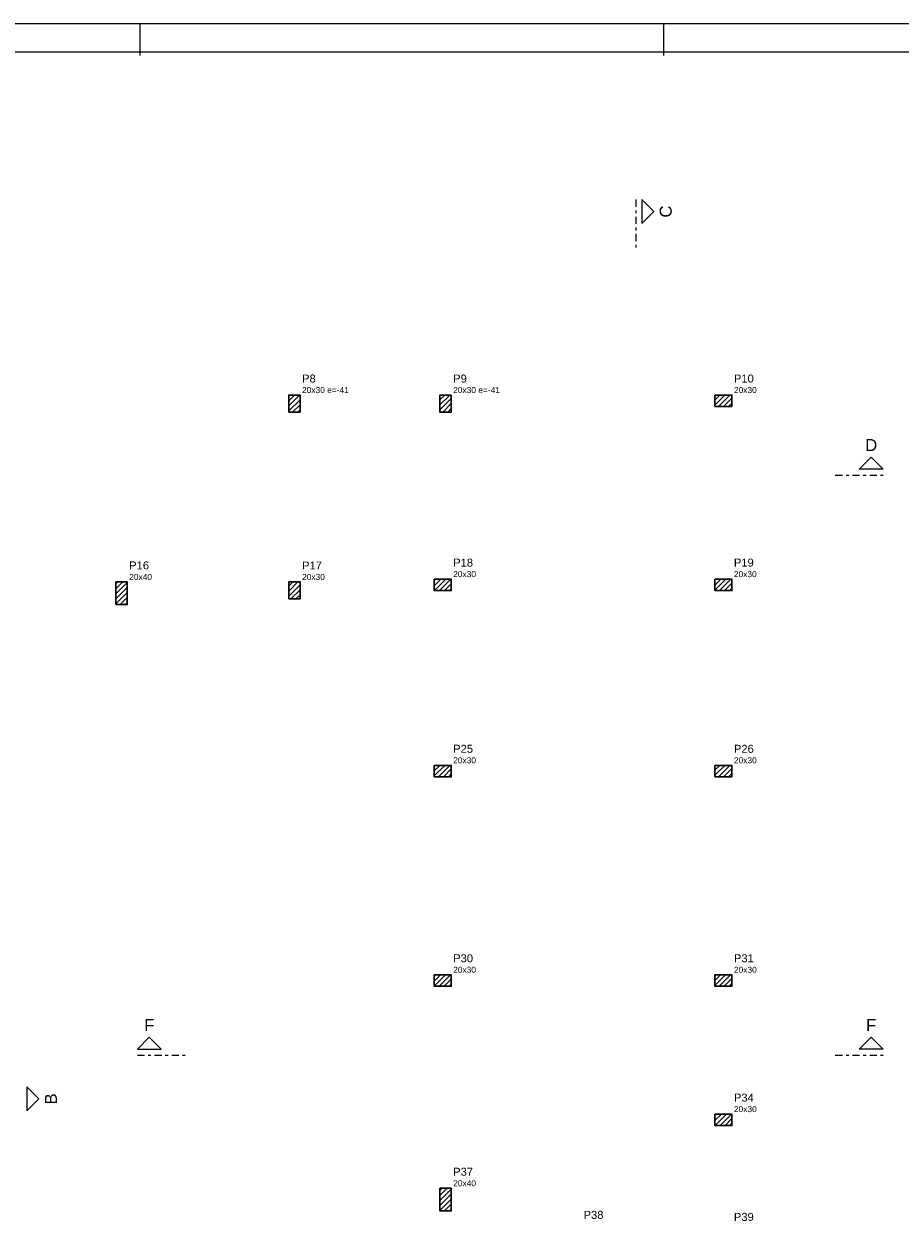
# Model space of a CAD drawing. Header units: millimetres. Extents: x 0 to 119, y 0 to 84.
# Tile 8 of 9: x 59 to 90, y 42 to 84. Entities that reach past the tile are written whole.
import ezdxf

# ---------------------------------------------------------------- set-up
doc = ezdxf.new("R2010")
doc.units = ezdxf.units.MM
doc.header["$MEASUREMENT"] = 0
doc.linetypes.add('DASHDOT', pattern=[2.54, 1.27, -0.635, 0, -0.635])
doc.linetypes.add('NULL', pattern=[0])
for name, color, linetype, lineweight in [('FO-Cortes', 9, 'DASHDOT', 5), ('FO-Hachura pilar que passa', 19, 'Continuous', 5), ('FO-Pilares', 4, 'Continuous', 30), ('FO-Textos dos pilares', 7, 'Continuous', 5)]:
    doc.layers.add(name, color=color, linetype=linetype, lineweight=lineweight)
doc.layers.add('SEDUC_MARF', color=1, linetype='Continuous')
doc.layers.add('SEDUC_MARGG', color=7, linetype='Continuous')
doc.styles.add('Arial', font='txt')

msp = doc.modelspace()

# ---------------------------------------------------------------- hatches: boundary and pattern name
at = {"layer": 'FO-Hachura pilar que passa', "linetype": 'Continuous'}
h = msp.add_hatch(dxfattribs=at)
h.set_pattern_fill('ANSI31', color=19, style=0)
h.paths.add_polyline_path([(68.6591, 70.3875), (68.8591, 70.3875), (69.0591, 70.3875), (69.0591, 70.6875), (69.0591, 70.9875), (68.8591, 70.9875), (68.6591, 70.9875), (68.6591, 70.6875)])
h = msp.add_hatch(dxfattribs=at)
h.set_pattern_fill('ANSI31', color=19, style=0)
h.paths.add_polyline_path([(74.3991, 70.9875), (74.1991, 70.9875), (73.9991, 70.9875), (73.9991, 70.6875), (73.9991, 70.3875), (74.1991, 70.3875), (74.3991, 70.3875), (74.3991, 70.6875)])
h = msp.add_hatch(dxfattribs=at)
h.set_pattern_fill('ANSI31', color=19, style=0)
h.paths.add_polyline_path([(84.3197, 70.5875), (84.3197, 70.7875), (84.3197, 70.9875), (84.0197, 70.9875), (83.7197, 70.9875), (83.7197, 70.7875), (83.7197, 70.5875), (84.0197, 70.5875)])
h = msp.add_hatch(dxfattribs=at)
h.set_pattern_fill('ANSI31', color=19, style=0)
h.paths.add_polyline_path([(62.5501, 63.5861), (62.7501, 63.5861), (62.9501, 63.5861), (62.9501, 63.9861), (62.9501, 64.3861), (62.7501, 64.3861), (62.5501, 64.3861), (62.5501, 63.9861)])
h = msp.add_hatch(dxfattribs=at)
h.set_pattern_fill('ANSI31', color=19, style=0)
h.paths.add_polyline_path([(68.6591, 63.7861), (68.8591, 63.7861), (69.0591, 63.7861), (69.0591, 64.0861), (69.0591, 64.3861), (68.8591, 64.3861), (68.6591, 64.3861), (68.6591, 64.0861)])
h = msp.add_hatch(dxfattribs=at)
h.set_pattern_fill('ANSI31', color=19, style=0)
h.paths.add_polyline_path([(73.7987, 64.4847), (73.7987, 64.2847), (73.7987, 64.0847), (74.0987, 64.0847), (74.3987, 64.0847), (74.3987, 64.2847), (74.3987, 64.4847), (74.0987, 64.4847)])
h = msp.add_hatch(dxfattribs=at)
h.set_pattern_fill('ANSI31', color=19, style=0)
h.paths.add_polyline_path([(83.7193, 64.4847), (83.7193, 64.2847), (83.7193, 64.0847), (84.0193, 64.0847), (84.3193, 64.0847), (84.3193, 64.2847), (84.3193, 64.4847), (84.0193, 64.4847)])
h = msp.add_hatch(dxfattribs=at)
h.set_pattern_fill('ANSI31', color=19, style=0)
h.paths.add_polyline_path([(73.7991, 57.9075), (73.7991, 57.7075), (73.7991, 57.5075), (74.0991, 57.5075), (74.3991, 57.5075), (74.3991, 57.7075), (74.3991, 57.9075), (74.0991, 57.9075)])
h = msp.add_hatch(dxfattribs=at)
h.set_pattern_fill('ANSI31', color=19, style=0)
h.paths.add_polyline_path([(83.7197, 57.9075), (83.7197, 57.7075), (83.7197, 57.5075), (84.0197, 57.5075), (84.3197, 57.5075), (84.3197, 57.7075), (84.3197, 57.9075), (84.0197, 57.9075)])
h = msp.add_hatch(dxfattribs=at)
h.set_pattern_fill('ANSI31', color=19, style=0)
h.paths.add_polyline_path([(73.7991, 50.5075), (73.7991, 50.3075), (73.7991, 50.1075), (74.0991, 50.1075), (74.3991, 50.1075), (74.3991, 50.3075), (74.3991, 50.5075), (74.0991, 50.5075)])
h = msp.add_hatch(dxfattribs=at)
h.set_pattern_fill('ANSI31', color=19, style=0)
h.paths.add_polyline_path([(83.7197, 50.5075), (83.7197, 50.3075), (83.7197, 50.1075), (84.0197, 50.1075), (84.3197, 50.1075), (84.3197, 50.3075), (84.3197, 50.5075), (84.0197, 50.5075)])
h = msp.add_hatch(dxfattribs=at)
h.set_pattern_fill('ANSI31', color=19, style=0)
h.paths.add_polyline_path([(83.7197, 45.5855), (83.7197, 45.3855), (83.7197, 45.1855), (84.0197, 45.1855), (84.3197, 45.1855), (84.3197, 45.3855), (84.3197, 45.5855), (84.0197, 45.5855)])
h = msp.add_hatch(dxfattribs=at)
h.set_pattern_fill('ANSI31', color=19, style=0)
h.paths.add_polyline_path([(73.9991, 42.1675), (74.1991, 42.1675), (74.3991, 42.1675), (74.3991, 42.5675), (74.3991, 42.9675), (74.1991, 42.9675), (73.9991, 42.9675), (73.9991, 42.5675)])

# ---------------------------------------------------------------- linework, layer by layer
at = {"layer": 'FO-Cortes', "ltscale": 0.2}
for p, q in [((80.9275, 77.8955), (80.9275, 76.2011)), ((87.9721, 68.1641), (89.6665, 68.1641)), ((63.3083, 47.6765), (65.0027, 47.6765)), ((87.9721, 47.6765), (89.6665, 47.6765))]:
    msp.add_line(p, q, dxfattribs=at)
at = {"layer": 'FO-Cortes', "linetype": 'Continuous', "ltscale": 0.2}
for points in [[(81.1393, 77.8955), (81.1393, 77.0483), (81.5629, 77.4719), (81.1393, 77.8955)], [(89.6665, 68.3759), (88.8193, 68.3759), (89.2429, 68.7995), (89.6665, 68.3759)], [(63.3083, 47.8883), (64.1555, 47.8883), (63.7319, 48.3119), (63.3083, 47.8883)], [(89.6665, 47.8883), (88.8193, 47.8883), (89.2429, 48.3119), (89.6665, 47.8883)], [(59.4059, 46.5497), (59.4059, 45.7025), (59.8295, 46.1261), (59.4059, 46.5497)]]:
    msp.add_lwpolyline(points, close=True, dxfattribs=at)
at = {"layer": 'FO-Pilares'}
for points in [[(68.6591, 70.3875), (68.8591, 70.3875), (69.0591, 70.3875), (69.0591, 70.6875), (69.0591, 70.9875), (68.8591, 70.9875), (68.6591, 70.9875), (68.6591, 70.6875), (68.6591, 70.3875)], [(74.3991, 70.9875), (74.1991, 70.9875), (73.9991, 70.9875), (73.9991, 70.6875), (73.9991, 70.3875), (74.1991, 70.3875), (74.3991, 70.3875), (74.3991, 70.6875), (74.3991, 70.9875)], [(84.3197, 70.5875), (84.3197, 70.7875), (84.3197, 70.9875), (84.0197, 70.9875), (83.7197, 70.9875), (83.7197, 70.7875), (83.7197, 70.5875), (84.0197, 70.5875), (84.3197, 70.5875)], [(62.5501, 63.5861), (62.7501, 63.5861), (62.9501, 63.5861), (62.9501, 63.9861), (62.9501, 64.3861), (62.7501, 64.3861), (62.5501, 64.3861), (62.5501, 63.9861), (62.5501, 63.5861)], [(68.6591, 63.7861), (68.8591, 63.7861), (69.0591, 63.7861), (69.0591, 64.0861), (69.0591, 64.3861), (68.8591, 64.3861), (68.6591, 64.3861), (68.6591, 64.0861), (68.6591, 63.7861)], [(73.7987, 64.4847), (73.7987, 64.2847), (73.7987, 64.0847), (74.0987, 64.0847), (74.3987, 64.0847), (74.3987, 64.2847), (74.3987, 64.4847), (74.0987, 64.4847), (73.7987, 64.4847)], [(83.7193, 64.4847), (83.7193, 64.2847), (83.7193, 64.0847), (84.0193, 64.0847), (84.3193, 64.0847), (84.3193, 64.2847), (84.3193, 64.4847), (84.0193, 64.4847), (83.7193, 64.4847)], [(73.7991, 57.9075), (73.7991, 57.7075), (73.7991, 57.5075), (74.0991, 57.5075), (74.3991, 57.5075), (74.3991, 57.7075), (74.3991, 57.9075), (74.0991, 57.9075), (73.7991, 57.9075)], [(83.7197, 57.9075), (83.7197, 57.7075), (83.7197, 57.5075), (84.0197, 57.5075), (84.3197, 57.5075), (84.3197, 57.7075), (84.3197, 57.9075), (84.0197, 57.9075), (83.7197, 57.9075)], [(73.7991, 50.5075), (73.7991, 50.3075), (73.7991, 50.1075), (74.0991, 50.1075), (74.3991, 50.1075), (74.3991, 50.3075), (74.3991, 50.5075), (74.0991, 50.5075), (73.7991, 50.5075)], [(83.7197, 50.5075), (83.7197, 50.3075), (83.7197, 50.1075), (84.0197, 50.1075), (84.3197, 50.1075), (84.3197, 50.3075), (84.3197, 50.5075), (84.0197, 50.5075), (83.7197, 50.5075)], [(83.7197, 45.5855), (83.7197, 45.3855), (83.7197, 45.1855), (84.0197, 45.1855), (84.3197, 45.1855), (84.3197, 45.3855), (84.3197, 45.5855), (84.0197, 45.5855), (83.7197, 45.5855)], [(73.9991, 42.1675), (74.1991, 42.1675), (74.3991, 42.1675), (74.3991, 42.5675), (74.3991, 42.9675), (74.1991, 42.9675), (73.9991, 42.9675), (73.9991, 42.5675), (73.9991, 42.1675)]]:
    msp.add_lwpolyline(points, close=True, dxfattribs=at)
at = {"layer": 'SEDUC_MARF'}
for p, q in [((63.4015, 84.1), (63.4015, 82.9804)), ((81.9015, 84.1), (81.9015, 82.9804))]:
    msp.add_line(p, q, dxfattribs=at)
msp.add_lwpolyline([(118.9, 84.1), (0, 84.1), (0, 0), (118.9, 0)], close=True, dxfattribs=at)
at = {"layer": 'SEDUC_MARGG'}
msp.add_lwpolyline([(2.5, 1), (117.9, 1), (117.9, 83.1), (2.5, 83.1), (2.5, 1)], dxfattribs=at)

# ---------------------------------------------------------------- texts
at = {"layer": 'FO-Cortes', "linetype": 'NULL', "ltscale": 0.2, "char_height": 0.4236, "attachment_point": 8, "rotation": 90.00021, "line_spacing_factor": 0.798, "style": 'Arial'}
for s, insert, width in [('C', (82.1978, 77.4715), 0.837715), ('B', (60.4648, 46.1265), 0.773711)]:
    msp.add_mtext(s, dxfattribs=dict(at, insert=insert, width=width))
at = {"layer": 'FO-Cortes', "linetype": 'NULL', "ltscale": 0.2, "char_height": 0.4236, "attachment_point": 8, "line_spacing_factor": 0.798, "style": 'Arial'}
for s, insert, width in [('D', (89.2425, 69.0113), 0.837715), ('F', (63.7315, 48.5233), 0.708574), ('F', (89.2425, 48.5233), 0.708574)]:
    msp.add_mtext(s, dxfattribs=dict(at, insert=insert, width=width))
at = {"layer": 'FO-Textos dos pilares', "linetype": 'NULL', "line_spacing_factor": 0.798, "style": 'Arial'}
for s, insert, char_height, width, attachment_point in [('P8', (69.1295, 71.4287), 0.2824, 0.954053, 7), ('P9', (74.4695, 71.4287), 0.2824, 0.954053, 7), ('P10', (84.3905, 71.4287), 0.2824, 1.387852, 7), ('20x30 e=-41', (69.1295, 71.0584), 0.2118, 3.240977, 7), ('20x30 e=-41', (74.4695, 71.0584), 0.2118, 3.240977, 7), ('20x30', (84.3905, 71.0584), 0.2118, 1.580273, 7), ('P16', (63.0205, 64.8277), 0.2824, 1.387852, 7), ('P17', (69.1295, 64.8277), 0.2824, 1.387852, 7), ('P18', (74.4695, 64.9257), 0.2824, 1.387852, 7), ('P19', (84.3895, 64.9257), 0.2824, 1.387852, 7), ('20x40', (63.0205, 64.4564), 0.2118, 1.580273, 7), ('20x30', (69.1295, 64.4564), 0.2118, 1.580273, 7), ('20x30', (74.4695, 64.5554), 0.2118, 1.580273, 7), ('20x30', (84.3895, 64.5554), 0.2118, 1.580273, 7), ('P25', (74.4695, 58.3487), 0.2824, 1.387852, 7), ('P26', (84.3905, 58.3487), 0.2824, 1.387852, 7), ('20x30', (74.4695, 57.9784), 0.2118, 1.580273, 7), ('20x30', (84.3905, 57.9784), 0.2118, 1.580273, 7), ('P30', (74.4695, 50.9487), 0.2824, 1.387852, 7), ('P31', (84.3905, 50.9487), 0.2824, 1.387852, 7), ('20x30', (74.4695, 50.5784), 0.2118, 1.580273, 7), ('20x30', (84.3905, 50.5784), 0.2118, 1.580273, 7), ('P34', (84.3905, 46.0267), 0.2824, 1.387852, 7), ('20x30', (84.3905, 45.6564), 0.2118, 1.580273, 7), ('P37', (74.4695, 43.4087), 0.2824, 1.387852, 7), ('20x40', (74.4695, 43.0384), 0.2118, 1.580273, 7), ('P38', (79.4295, 41.8847), 0.2824, 1.387852, 8), ('P39', (84.3895, 41.8137), 0.2824, 1.387852, 7)]:
    msp.add_mtext(s, dxfattribs=dict(at, insert=insert, char_height=char_height, width=width, attachment_point=attachment_point))

doc.saveas('drawing.dxf')
